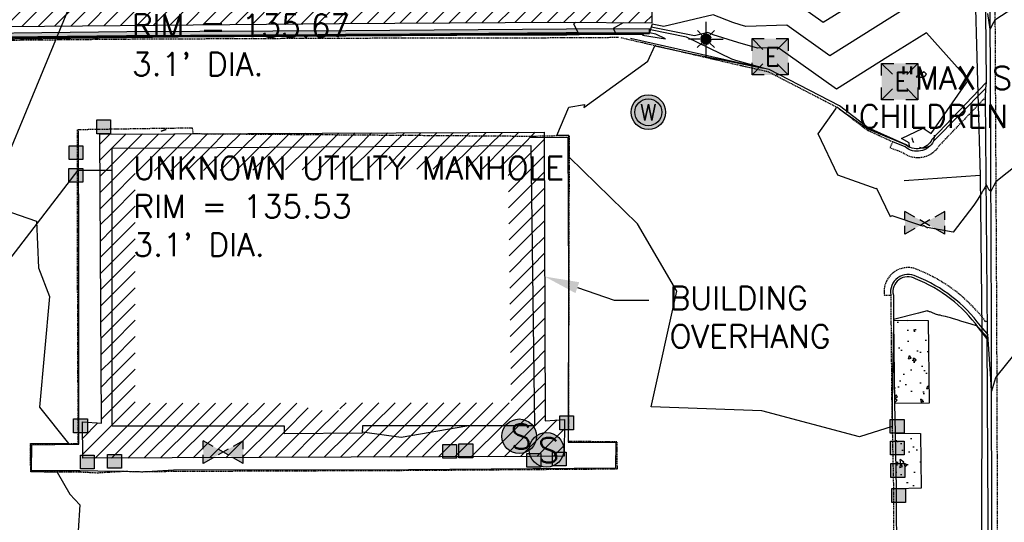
# Model space of a CAD drawing. Header units: feet. Extents: x 351431 to 355879, y 310968 to 329728.
# Tile 27 of 256: x 353860 to 354074, y 313929 to 314038. Entities that reach past the tile are written whole.
import ezdxf
from ezdxf.enums import TextEntityAlignment as Align

# ---------------------------------------------------------------- set-up
doc = ezdxf.new("R2010")
doc.units = ezdxf.units.FT
doc.header["$MEASUREMENT"] = 0
doc.linetypes.add('D25', pattern=[0.375, 0.25, -0.125])
for name, color, linetype in [('EHIST', 56, 'Continuous'), ('EHYSC', 161, 'Continuous'), ('ELIST', 3, 'Continuous'), ('ELIW', 2, 'Continuous'), ('ELTCH-EG2', 253, 'Continuous'), ('ELTCN-EG2', 251, 'Continuous'), ('ELUG', 153, 'EGASRT'), ('ELYCB-BACK', 5, 'Continuous'), ('ELYCB-FL', 2, 'Continuous'), ('ELYSC', 2, 'Continuous'), ('ELYSP', 1, 'D25'), ('ELYSW-FRONT', 1, 'Continuous'), ('ESFLP', 4, 'Continuous'), ('ESGD-MWELL', 1, 'Continuous'), ('ESIP', 41, 'Continuous'), ('ESMask', 155, 'Continuous'), ('ESUE', 2, 'Continuous'), ('ESUS', 5, 'Continuous'), ('ESUU', 13, 'Continuous'), ('ESUW', 5, 'Continuous'), ('ETFS', 6, 'Continuous'), ('ETIST', 2, 'Continuous'), ('ETU-Unknown', 3, 'Continuous')]:
    doc.layers.add(name, color=color, linetype=linetype)
doc.styles.add('ANNO-TOPO', font='simplex.shx')
doc.styles.add('L80', font='simplex', dxfattribs={"height": 4})
doc.styles.add('ROMANSM', font='romansm.shx')
doc.styles.add('SHR', font='SIMPLEX', dxfattribs={"height": 0.036328})
doc.linetypes.add('EGASRT', pattern='A,0.15,-0.07,0.15,-0.04,["G",ROMANSM,S=0.08,R=0,X=-0.005,Y=-0.04],-0.12,0.15,-0.07,0.15,-0.04,[")",ROMANSM,S=0.08,R=0,X=-0.09,Y=-0.04],-0.075', length=1.015)
pattern_1 = [(100, (353541.11, 313815.434), (5.09117, 5.09117), [0.75, -8.25]), (45, (353541.11, 313815.434), (-6.654, 3.7721), [0.6, -6.6]), (150.4514, (353541.5345, 313815.858), (-1.56283, 8.86327), [0.6374, -7.01142]), (96.1842, (353539.578, 313816.719), (8.12804, 7.1116), [1.125, -12.375]), (146.6356, (353540.256, 313817.312), (-1.45428, 13.42144), [0.9561, -10.51713]), (41.1842, (353539.578, 313816.719), (-1.4543, 13.42144), [0.9, -9.9]), (71, (353540.604, 313817.164), (6.921084, 1.98459), [0.75, -8.25]), (16, (353540.604, 313817.164), (-3.99097, 6.52508), [0.6, -6.6]), (121.4514, (353541.181, 313817.3295), (2.93012, 8.509665), [0.6374, -7.01142]), (87.5, (353541.1103, 313815.4339), (-2.471953, 2.23295), [0, -6.52, 0, -6.7, 0, -6.625]), (57.5, (353541.1103, 313815.434), (-1.33039, 4.55046), [0, -3.82, 0, -6.37, 0, -2.525]), (17.5, (353539.677, 313813.7256), (3.604125, 3.944337), [0, -2.5, 0, -7.8, 0, -10.35]), (7.5, (353539.034, 313812.9595), (2.9818, 5.110928), [0, -3.25, 0, -5.18, 0, -7.35])]

# ---------------------------------------------------------------- blocks, each defined once
blk = doc.blocks.new('ESUANCHOR')
for start, end in [(90, 115), (155, 205), (245, 270)]:
    blk.add_arc((0, 0), 0.0492, start, end)
blk = doc.blocks.new('ESUETRANS')
for p, q in [((-0.0787, 0.0787), (-0.0314, 0.0314)), ((0.0307, 0.0307), (0.0787, 0.0787)), ((-0.0787, -0.0787), (-0.0314, -0.0314)), ((0.0307, -0.0307), (0.0787, -0.0787))]:
    blk.add_line(p, q)
for points in [[(-0.0787, 0.0262), (-0.0787, 0.0787), (-0.0262, 0.0787)], [(0.0262, 0.0787), (0.0787, 0.0787), (0.0787, 0.0262)], [(-0.0787, -0.0787), (-0.0787, -0.0262)], [(0.0787, -0.0262), (0.0787, -0.0787), (0.0262, -0.0787)], [(-0.0262, -0.0787), (-0.0787, -0.0787)]]:
    blk.add_lwpolyline(points)
at = {"layer": 'ESMask'}
blk.add_solid([(-0.0787, 0.0787), (-0.0787, -0.0787), (0.0787, 0.0787), (0.0787, -0.0787)], dxfattribs=at)
at = {"style": 'L80'}
blk.add_text('E', height=0.08, dxfattribs=at).set_placement((-0.0232, -0.0394))
blk = doc.blocks.new('ESUVALVE')
for p, q in [((-0.0866, 0.0124), (-0.0866, 0.0495)), ((-0.0433, 0.0247), (-0.0866, 0.0495)), ((0.0866, 0.0495), (0.0433, 0.0247)), ((0.0866, 0.0124), (0.0866, 0.0495)), ((0.0217, -0.0124), (-0.0217, 0.0124)), ((0.0217, 0.0124), (-0.0217, -0.0124)), ((-0.0866, -0.0495), (-0.0866, -0.0124)), ((-0.0433, -0.0247), (-0.0866, -0.0495)), ((0.0866, -0.0495), (0.0433, -0.0247)), ((0.0866, -0.0495), (0.0866, -0.0124))]:
    blk.add_line(p, q)
at = {"layer": 'ESMask'}
blk.add_solid([(-0.0866, -0.0495), (-0.0866, 0.0495), (0.0866, 0.0495), (0.0866, -0.0495)], dxfattribs=at)
blk = doc.blocks.new('ESISEPTIC')
blk.add_circle((0, 0), 0.075)
at = {"layer": 'ESMask', "const_width": 0.0749}
blk.add_lwpolyline([(0.0126, -0.0353, 0.998377), (-0.0125, 0.0353, 1.001626), (0.0126, -0.0353, -0.622608)], format="xyb", dxfattribs=at)
at = {"style": 'L80'}
blk.add_text('S', height=0.108, dxfattribs=at).set_placement((-0.0378, -0.0551))
blk = doc.blocks.new('ESIMONWELL')
for radius in [0.075, 0.0586]:
    blk.add_circle((0, 0), radius)
at = {"layer": 'ESMask', "const_width": 0.075}
blk.add_lwpolyline([(0.0375, 0, 1), (-0.0375, 0, 1), (0.0375, 0, -2.762383)], format="xyb", dxfattribs=at)
at = {"style": 'SHR'}
blk.add_text('W', height=0.0703, dxfattribs=at).set_placement((0, -0.0352), align=Align.CENTER)
blk = doc.blocks.new('ESILLITE')
at = {"layer": 'ESMask'}
h = blk.add_hatch(color=256, dxfattribs=at)
edge = h.paths.add_edge_path()
edge.add_arc((0, 0), 0.0225, 0, 360)
for p, q in [((0, 0.075), (0, 0.0225)), ((-0.0159, 0.0159), (-0.0369, 0.0373)), ((0.0159, 0.016), (0.0377, 0.0382)), ((-0.0225, 0), (-0.075, 0)), ((-0.016, -0.0159), (-0.0374, -0.0369)), ((0, -0.0225), (0, -0.075)), ((0.0159, -0.0159), (0.0373, -0.0369)), ((0.0225, 0), (0.0749, 0))]:
    blk.add_line(p, q)
for start, end in [(145.5453, 169.4253), (100.655, 124.235), (55.8359, 79.345), (10.5782, 34.5257), (190.7354, 214.1926), (235.503, 259.345), (280.655, 304.414), (325.7245, 349.2682)]:
    blk.add_arc((0, 0), 0.0225, start, end)
blk = doc.blocks.new('ESIPOST')
blk.add_lwpolyline([(0.03, 0.0299), (0.03, -0.03), (-0.03, -0.03), (-0.03, 0.0299), (0.03, 0.0299)])
at = {"layer": 'ESMask'}
blk.add_solid([(-0.03, -0.03), (-0.03, 0.0299), (0.03, -0.03), (0.03, 0.0299)], dxfattribs=at)

msp = doc.modelspace()

# ---------------------------------------------------------------- hatches: boundary and pattern name
at = {"layer": 'EHIST'}
h = msp.add_hatch(dxfattribs=at)
h.set_pattern_fill('ANSI31', color=256, scale=20, style=0)
edge = h.paths.add_edge_path(flags=16)
edge.add_line((353992.16, 314041.97), (353991.42, 314111.57))
edge.add_line((353991.42, 314111.57), (353887.4, 314111.43))
edge.add_line((353887.4, 314111.43), (353886.77, 314112.14))
edge.add_line((353886.77, 314112.14), (353844.52, 314111.82))
edge.add_line((353844.52, 314111.82), (353843.81, 314110.61))
edge.add_line((353843.81, 314110.61), (353796.99, 314110.66))
edge.add_line((353796.99, 314110.66), (353773.19, 314110.68))
edge.add_line((353773.19, 314110.68), (353773.32, 314077.23))
edge.add_line((353773.32, 314077.23), (353762.78, 314077.36))
edge.add_arc((353763.06, 314074.89), 2.49, 96.6802, 182.492)
edge.add_line((353760.58, 314074.78), (353760.58, 314065.11))
edge.add_line((353760.58, 314065.11), (353768.8, 314065.2))
edge.add_line((353768.8, 314065.2), (353768.7, 314041.1))
edge.add_line((353768.7, 314041.1), (353778.08, 314041.02))
edge.add_line((353778.08, 314041.02), (353832.5, 314040.98))
edge.add_line((353832.5, 314040.98), (353881.75, 314041.4))
edge.add_line((353881.75, 314041.4), (353929.28, 314041.79))
edge.add_line((353929.28, 314041.79), (353977.28, 314042.1))
edge.add_line((353977.28, 314042.1), (353992.16, 314041.97))
edge = h.paths.add_edge_path()
edge.add_line((353997.21, 314036.93), (353996.37, 314116.58))
edge.add_line((353996.37, 314116.58), (353889.65, 314116.43))
edge.add_line((353889.65, 314116.43), (353889.01, 314117.15))
edge.add_line((353889.01, 314117.15), (353841.63, 314116.8))
edge.add_line((353841.63, 314116.8), (353840.94, 314115.61))
edge.add_line((353840.94, 314115.61), (353796.99, 314115.66))
edge.add_line((353796.99, 314115.66), (353768.17, 314115.68))
edge.add_line((353768.17, 314115.68), (353768.3, 314082.29))
edge.add_line((353768.3, 314082.29), (353762.6, 314082.36))
edge.add_arc((353763.06, 314074.89), 7.49, 93.55, 181.4345)
edge.add_line((353755.58, 314074.7), (353755.58, 314060.06))
edge.add_line((353755.58, 314060.06), (353763.78, 314060.15))
edge.add_line((353763.78, 314060.15), (353763.68, 314036.15))
edge.add_line((353763.68, 314036.15), (353778.05, 314036.02))
edge.add_line((353778.05, 314036.02), (353832.52, 314035.98))
edge.add_line((353832.52, 314035.98), (353881.8, 314036.4))
edge.add_line((353881.8, 314036.4), (353929.32, 314036.79))
edge.add_line((353929.32, 314036.79), (353977.28, 314037.1))
edge.add_line((353977.28, 314037.1), (353997.21, 314036.93))
h = msp.add_hatch(dxfattribs=at)
h.set_pattern_fill('ANSI31', color=256, scale=20, style=0)
h.paths.add_polyline_path([(353970.85, 314010.36), (353971.68, 313949.51), (353934.34, 313949.51), (353934.29, 313947.89), (353917.39, 313947.76), (353917.45, 313949.45), (353880.02, 313949.44), (353880.05, 314009.79)], flags=16)
h.paths.add_polyline_path([(353973.74, 314013.23), (353973.97, 313950.6), (353978.13, 313950.88), (353978.1, 313942.94), (353970.62, 313942.82), (353873.66, 313942.47), (353873.62, 313950.37), (353877.74, 313950.06), (353877.33, 314012.82)])
h = msp.add_hatch(dxfattribs=at)
h.set_pattern_fill('ANSI31', color=256, scale=20, style=0)
h.paths.add_polyline_path([(353965.92, 314005.33), (353966.61, 313954.51), (353929.48, 313954.51), (353929.44, 313952.86), (353922.57, 313952.8), (353922.63, 313954.45), (353885.03, 313954.44), (353885.05, 314004.82)], flags=16)
h.paths.add_polyline_path([(353970.85, 314010.36), (353971.68, 313949.51), (353934.34, 313949.51), (353934.29, 313947.89), (353917.39, 313947.76), (353917.45, 313949.45), (353880.02, 313949.44), (353880.05, 314009.79)])
at = {"layer": 'EHYSC'}
h = msp.add_hatch(dxfattribs=at)
h.set_pattern_fill('AR-CONC', color=256, style=0)
h.set_pattern_definition(pattern_1)
h.paths.add_polyline_path([(354057.08, 313972.39), (354049.55, 313972.43), (354049.75, 313954.36), (354057.3, 313954.44)])
h = msp.add_hatch(dxfattribs=at)
h.set_pattern_fill('AR-CONC', color=256, style=0)
h.set_pattern_definition(pattern_1)
h.paths.add_polyline_path([(354055.37, 313947.85), (354049.88, 313947.89), (354050.11, 313935.83), (354055.54, 313935.99)])
at = {"layer": 'ELIW'}
msp.add_hatch(color=256, dxfattribs=at).paths.add_polyline_path([(353834.07, 314033.41), (353883.21, 314033.99), (353930.74, 314034.27), (353978.62, 314034.59), (353996.59, 314034.64), (353996.59, 314035.64), (353978.62, 314035.59), (353930.74, 314035.26), (353883.2, 314034.99), (353834.06, 314034.41)])

# ---------------------------------------------------------------- linework, layer by layer
at = {"layer": 'ELIST', "flags": 128}
msp.add_lwpolyline([(353997.21, 314036.93), (353996.37, 314116.58), (353889.65, 314116.43), (353889.01, 314117.15), (353841.63, 314116.8), (353840.94, 314115.61), (353796.99, 314115.66), (353768.17, 314115.68), (353768.3, 314082.29), (353762.6, 314082.36, 0.40344), (353755.58, 314074.7), (353755.58, 314060.06), (353763.78, 314060.15), (353763.68, 314036.15), (353778.05, 314036.02), (353832.52, 314035.98), (353881.8, 314036.4), (353929.32, 314036.79), (353977.28, 314037.1)], format="xyb", close=True, dxfattribs=at)
for points in [[(353973.74, 314013.23), (353973.97, 313950.6), (353978.13, 313950.88), (353978.1, 313942.94), (353970.62, 313942.82), (353873.66, 313942.47), (353873.62, 313950.37), (353877.74, 313950.06), (353877.33, 314012.82)], [(353970.85, 314010.36), (353971.68, 313949.51), (353934.34, 313949.51), (353934.29, 313947.89), (353917.39, 313947.76), (353917.45, 313949.45), (353880.02, 313949.44), (353880.05, 314009.79)]]:
    msp.add_lwpolyline(points, close=True, dxfattribs=at)
at = {"layer": 'ELIW', "flags": 128}
msp.add_lwpolyline([(353834.07, 314033.41), (353883.21, 314033.99), (353930.74, 314034.27), (353978.62, 314034.59), (353996.59, 314034.64), (353996.59, 314035.64), (353978.62, 314035.59), (353930.74, 314035.26), (353883.2, 314034.99), (353834.06, 314034.41)], close=True, dxfattribs=at)
at = {"layer": 'ELTCH-EG2', "flags": 128}
for points, elevation in [([(354075.82, 314068.69), (354071.41, 314067.05), (354070.61, 314065.55), (354070.37, 314065.22), (354069.77, 314069.83), (354069.27, 314073.02), (354067.07, 314074.29), (354059.45, 314067.89), (354056.02, 314050.27), (354055.38, 314049.02), (354045.07, 314043.74), (354034.31, 314037), (354028.31, 314041.29), (354020.17, 314041.02), (354015.85, 314040.89), (354011.62, 314042.61), (354001.26, 314040.13), (353997.8, 314044.31), (353997.34, 314045.49), (353997.02, 314055.17)], 133), ([(354052.47, 314040.26), (354035.72, 314029.78), (354026.38, 314036.44), (354017.51, 314036.15), (354016.25, 314036.51), (354014.66, 314037.02), (354010.45, 314038.73), (353999.74, 314036.16), (353997.15, 314036.69), (353996.51, 314034.81), (353986.12, 314034.71), (353978.57, 314034.69), (353952.58, 314034.51), (353930.69, 314034.36), (353908.9, 314034.23), (353883.15, 314034.09), (353853.66, 314033.74)], 134), ([(354078.33, 314042.04), (354071.56, 314037.51), (354070.95, 314036.5), (354070.54, 314035.6), (354070.02, 314038.97)], 134), ([(353980.63, 314037.07), (353980.1, 314036.77), (353981.16, 314034.77), (353979.6, 314034.76), (353978.54, 314034.76), (353936.66, 314034.46), (353930.66, 314034.42), (353924.69, 314034.38), (353883.11, 314034.16), (353835.51, 314033.59), (353833.97, 314033.58), (353833.92, 314033.29), (353832.53, 314035.6), (353792.68, 314023.46), (353788.95, 314022.23), (353786.04, 314020.06), (353764.03, 314026.17), (353743.95, 314010.17), (353746.82, 313988.01), (353735.9, 313970.56)], 132), ([(353990.87, 314036.98), (353988.69, 314035.75), (353989.2, 314034.8), (353982.86, 314034.74), (353978.55, 314034.73), (353944.62, 314034.48), (353930.67, 314034.39), (353916.79, 314034.31), (353883.13, 314034.12), (353844.59, 314033.67), (353833.99, 314033.55), (353833.65, 314031.55), (353832.56, 314033.35), (353801.52, 314023.89), (353790.7, 314020.33), (353782.27, 314014.04), (353764.29, 314019.03), (353747.88, 314005.95), (353750.22, 313987.85), (353737.95, 313968.24)], 133), ([(354079.22, 313969.3), (354071.94, 313960.36), (354071.68, 313959.88), (354070.81, 313957.02), (354070.63, 313959.7), (354070.02, 313969.32), (354069.79, 313968.82), (354068.05, 313970.74), (354067.98, 313970.8), (354067.71, 313971.15), (354067.36, 313971.26), (354065.68, 313971.78), (354064.39, 313972.17), (354063.38, 313972.47), (354062.56, 313972.71), (354061.88, 313972.9), (354061.3, 313973.06), (354060.81, 313973.19), (354060.39, 313973.3), (354060.02, 313973.4), (354059.69, 313973.48), (354059.39, 313973.55), (354059.13, 313973.6), (354058.89, 313973.65), (354058.67, 313973.7), (354058.5, 313973.79), (354058.33, 313973.87), (354058.16, 313973.95), (354058, 313974.02), (354057.84, 313974.09), (354057.68, 313974.15), (354057.53, 313974.21), (354057.38, 313974.26), (354057.23, 313974.31), (354057.09, 313974.35), (354056.95, 313974.39), (354056.81, 313974.42), (354054.96, 313973.92), (354049.55, 313972.55), (354049.55, 313972.46), (354049.54, 313971.96), (354049.27, 313954.34), (354049.28, 313953.13), (354049.25, 313949.38), (354042.13, 313947.09), (354020.99, 313952.77), (353996.96, 313953.62), (354002.51, 313978.7), (353994.03, 313993.32), (353979.16, 314007.84), (353979.14, 314012.49), (353976.52, 314012.48), (353979.07, 314018.66), (353982.54, 314019.21), (353982.38, 314018.57), (353996.27, 314028.61), (353997.77, 314031.98), (354006.16, 314030.17), (354015.27, 314028.36), (354016.29, 314028.16), (354021.34, 314027.12), (354015.33, 314028.82), (354014.46, 314029.1), (354004.65, 314033.84), (353996.8, 314035.41), (353996.56, 314034.71), (353992.65, 314034.67), (353978.6, 314034.63), (353968.5, 314034.56), (353930.72, 314034.3), (353893.12, 314034.08), (353883.19, 314034.03), (353871.82, 314033.89), (353834.04, 314033.45)], 136), ([(353996.63, 314034.77), (353996.59, 314034.65), (353995.91, 314034.65), (353978.62, 314034.6), (353976.46, 314034.58), (353930.74, 314034.27), (353885.22, 314034.01), (353883.21, 314033.99), (353880.9, 314033.97), (353834.06, 314033.42)], 137), ([(353852.73, 314033.43), (353883.27, 314033.81), (353894.32, 314033.91), (353930.75, 314034.13), (353966.89, 314034.36), (353978.67, 314034.38), (353981.37, 314034.4), (353995.27, 314034.48), (353995.12, 314034.26), (354000.11, 314033.48), (353997.99, 314034.5), (353996.63, 314034.77)], 137), ([(354056.22, 314026.34), (354054.44, 314025.24), (354055.41, 314025.14), (354055.84, 314025.14), (354056.18, 314025.3), (354056.27, 314025.24), (354056.68, 314025.83), (354056.22, 314026.34)], 136), ([(353891.74, 314013.79), (353891.74, 314013.8), (353891.7, 314013.8), (353890.67, 314013.44), (353891.74, 314013.79)], 137), ([(353841.6, 314001.53), (353863.64, 313993.88), (353864.07, 313983.81), (353866.45, 313977.53), (353864.26, 313953.52), (353870.57, 313945.68), (353862.33, 313945.62), (353862.32, 313944.53), (353862.42, 313939.58), (353868.11, 313939.47), (353870.82, 313934.66), (353873.02, 313932.32), (353872.64, 313926.69)], 136), ([(353934.3, 313948.21), (353942.74, 313947.05), (353956.97, 313949.51)], 137)]:
    msp.add_lwpolyline(points, dxfattribs=dict(at, elevation=elevation))
at = {"layer": 'ELTCN-EG2', "elevation": 135, "flags": 128}
msp.add_lwpolyline([(354084.06, 314012.24), (354071.73, 314002.48), (354071.25, 314001.52), (354070.68, 314000.37), (354070.28, 314000.63), (354069.58, 314002.07), (354069.54, 314001.67), (354069.33, 314001.16), (354069.18, 314000.9), (354069.02, 314000.64), (354068.85, 314000.35), (354068.67, 314000.06), (354068.48, 313999.74), (354068.27, 313999.4), (354068.05, 313999.05), (354067.82, 313998.67), (354067.56, 313998.27), (354067.29, 313997.84), (354067, 313997.38), (354062.51, 313991.55), (354056.87, 313992.54), (354056.88, 313992.51), (354056.88, 313992.46), (354056.89, 313992.41), (354056.85, 313992.45), (354056.81, 313992.48), (354056.76, 313992.52), (354056.72, 313992.55), (354056.68, 313992.58), (354056.64, 313992.61), (354056.6, 313992.64), (354056.56, 313992.67), (354056.52, 313992.69), (354056.47, 313992.72), (354056.43, 313992.75), (354056.39, 313992.77), (354056.35, 313992.79), (354056.31, 313992.81), (354056.26, 313992.84), (354056.24, 313992.85), (354056.22, 313992.86), (354056.19, 313992.86), (354056.17, 313992.87), (354056.15, 313992.87), (354056.12, 313992.88), (354056.1, 313992.88), (354056.07, 313992.88), (354056.04, 313992.88), (354056.02, 313992.87), (354056, 313992.87), (354055.97, 313992.86), (354055.95, 313992.85), (354055.93, 313992.84), (354055.9, 313992.82), (354055.89, 313992.82), (354049.23, 313995.04), (354049.06, 313994.97), (354048.9, 313994.89), (354045.91, 314000.97), (354045.79, 314000.93), (354037.49, 314003.92), (354033.23, 314012.87), (354037, 314018.32), (354037.16, 314018.65), (354037.51, 314018.49), (354037.78, 314018.3), (354043.96, 314013.92), (354048.44, 314012.06), (354049.51, 314011.61), (354051.93, 314010.63), (354052.16, 314010.55), (354052.35, 314010.4), (354052.36, 314010.39), (354052.56, 314010.25), (354052.57, 314010.25), (354052.78, 314010.12), (354052.78, 314010.12), (354053, 314010), (354053, 314010), (354053.02, 314010), (354053.01, 314010.01), (354052.98, 314010.26), (354052.96, 314010.5), (354052.94, 314010.72), (354052.94, 314010.93), (354051.27, 314011.85), (354056.01, 314014.11), (354057.74, 314012.94), (354065.82, 314024.57), (354056.69, 314034.78), (354048.33, 314029.56), (354037.14, 314022.55), (354024.46, 314031.6), (354020.07, 314031.45), (354015.79, 314032.66), (354010.41, 314034.39), (354009.28, 314034.85), (354006.39, 314034.16), (353996.98, 314036.05), (353996.53, 314034.76), (353989.39, 314034.69), (353978.59, 314034.66), (353960.54, 314034.53), (353930.71, 314034.33), (353901.01, 314034.16), (353883.17, 314034.06), (353862.74, 314033.82), (353834.03, 314033.48)], dxfattribs=at)
at = {"layer": 'ELUG', "flags": 128}
for points in [[(354053.78, 315685.19), (354055.38, 315594.23), (354056.27, 315500.89), (354054.38, 315407.16), (354054.88, 315320.1), (354054.2, 315285.22), (354054.16, 315198.46), (354058.24, 315105.49), (354058.8, 315041.71), (354061.42, 314990.47), (354059.85, 314919.6), (354059.21, 314873.77), (354060.42, 314790.25), (354058.67, 314715.22), (354054.69, 314696.64), (354055.71, 314677.32), (354058.17, 314666.86), (354059.84, 314603.77), (354059.05, 314568.22), (354057.94, 314476.85), (354059.65, 314423.8), (354059.52, 314393.8), (354061.18, 314338.45), (354061.18, 314278.58), (354062.31, 314229.58), (354063.85, 314219.36), (354064.5, 314194.26), (354066.28, 314182.09), (354065.71, 314150.34), (354066.26, 314079.6), (354067.85, 314021.63), (354068.37, 314003.8), (354068.71, 313970.18), (354068.64, 313914.56), (354068.19, 313897.18), (354067.4, 313872.05), (354066.17, 313828.31), (354067.47, 313822.37), (354067.38, 313818.53), (354067.19, 313810.33), (354067.45, 313797.02), (354015.9, 313794.77), (353952.02, 313794.93), (353912.02, 313796.07), (353858.93, 313799.6), (353779.87, 313804.11), (353759.22, 313807.16), (353752.53, 313809.54), (353710.45, 313813.44), (353676.23, 313816.05), (353661.5, 313817.56), (353619.44, 313822.32), (353582.71, 313826.2), (353556.79, 313833.06), (353535.46, 313853.33), (353517.69, 313874.48), (353486.4, 313899.33), (353486.15, 313974.11), (353444.44, 313973.57), (353427.53, 313974.34), (353391.57, 313973.6), (353383.77, 313973.87), (353369.76, 313970.49), (353355.51, 313957.08), (353371.4, 313951.77), (353370.13, 313922.7), (353369.24, 313890.48), (353355.73, 313861.93), (353337.77, 313837.98), (353315.8, 313817.71), (353313.71, 313807.82), (353259.94, 313806.61), (353226.44, 313808.15), (353189.1, 313809.12), (353159.74, 313808.81), (353119.91, 313807.6), (353038.14, 313804.38), (352984.33, 313801.98), (352941.06, 313802.64), (352858.55, 313801.41), (352833.18, 313801.36), (352822.12, 313800.71), (352815.98, 313819.15), (352815.61, 313846.41), (352815.26, 313902.69)], [(354068.37, 314003.8), (354051.85, 314002.65)]]:
    msp.add_lwpolyline(points, dxfattribs=at)
at = {"layer": 'ELYCB-BACK', "flags": 128}
for points in [[(354069.38, 314054.85), (354069.64, 314024.04), (354069.52, 314022.73), (354069.43, 314020.73), (354069.85, 313969.54), (354069.76, 313968.45), (354070.1, 313916.59), (354070.16, 313915.63), (354070.11, 313913.62), (354070.07, 313872.16), (354070.08, 313870.54), (354070.21, 313869.04), (354070.24, 313841.02, -0.454857), (354028.48, 313800.83), (354010.8, 313801.95), (354004.75, 313802.3), (353971.38, 313804.15), (353965.62, 313804.44), (353917.55, 313807.18), (353876.56, 313809.32), (353871.33, 313809.7), (353837.95, 313811.33)], [(354069.64, 314024.04), (354057.89, 314011.66, -0.508816), (354052.17, 314010.59), (354049.53, 314011.68), (354044.08, 314014.17), (354037.84, 314018.97), (354022.57, 314026.85), (354015.29, 314028.46), (353992.48, 314033.59)], [(354069.76, 313968.45), (354067.97, 313970.79, 0.145144), (354054.29, 313981.38, 0.665142), (354049.51, 313977.87), (354049.55, 313972.43), (354049.75, 313954.36), (354049.88, 313947.89), (354050.11, 313935.83), (354050.18, 313919.44, 0.30577), (354053.91, 313910.37, 0.322502), (354061.63, 313909.53, 0.143242), (354070.1, 313916.59)]]:
    msp.add_lwpolyline(points, format="xyb", dxfattribs=at)
at = {"layer": 'ELYCB-FL'}
msp.add_lwpolyline([(353712.91, 313847.4, 0.354987), (353751.75, 313814.46), (353783.82, 313813.04), (353831.8, 313810.95), (353837.87, 313810.55), (353871.39, 313809.04), (353876.56, 313808.71), (353917.58, 313806.47), (353965.68, 313803.79), (353971.37, 313803.41), (354004.71, 313801.55), (354010.85, 313801.29), (354028.44, 313800.32, 0.453109), (354071.09, 313841.08), (354071.13, 313871.58), (354070.91, 313916.39), (354070.77, 313971.82), (354070.6, 314023.94), (354070.44, 314054.92), (354070.12, 314102.3), (354069.96, 314148.12), (354069.78, 314180.1), (354069.56, 314230.01)], format="xyb", dxfattribs=at)
at = {"layer": 'ELYCB-FL', "flags": 128}
for points in [[(354069.52, 314022.73), (354058.23, 314011.25, -0.486259), (354052.04, 314010.06), (354049.37, 314011.1)], [(354069.85, 313969.54), (354068.38, 313971.18, 0.142771), (354054.53, 313981.9, 0.623131), (354048.94, 313977.87)]]:
    msp.add_lwpolyline(points, format="xyb", dxfattribs=at)
at = {"layer": 'ELYSC', "flags": 128}
for points in [[(354049.55, 313972.43), (354057.08, 313972.39), (354057.3, 313954.44), (354049.75, 313954.36)], [(354049.88, 313947.89), (354055.37, 313947.85), (354055.54, 313935.99), (354050.11, 313935.83)]]:
    msp.add_lwpolyline(points, dxfattribs=at)
at = {"layer": 'ELYSP', "flags": 128}
for points in [[(354000.61, 315104.6), (354044.79, 315105.14), (354044.36, 315153.55), (354044.3, 315202.67), (354043.95, 315257.45, -0.587512), (354050.72, 315264.72), (354073.06, 315264.5), (354073.54, 315249.58), (354073.84, 315197.04), (354074.16, 315144.05), (354073.69, 315113.28), (354073.14, 315081.47), (354069.79, 315045.4), (354066.74, 315038.04), (354066.95, 315027.75), (354067.09, 314985.82), (354067.25, 314933.7), (354067.59, 314881.29), (354067.75, 314834.04), (354068.04, 314787.4), (354068.24, 314748.35), (354068.29, 314696.99), (354068.62, 314649.52), (354068.78, 314623.22), (354068.89, 314604.49), (354069.02, 314555.32), (354069.36, 314509.26), (354069.5, 314457.75), (354069.82, 314407.77), (354070.13, 314357.09), (354070.2, 314337.06), (354070.38, 314284.84), (354070.65, 314230.04), (354070.88, 314180.02), (354071.06, 314148.11), (354071.22, 314102.27), (354071.47, 314054.95), (354071.62, 314023.99), (354071.9, 313971.76), (354072.09, 313916.15), (354072.02, 313871.9), (354072.19, 313840.96, -0.455403), (354028.35, 313799.04), (354010.74, 313799.95), (354004.75, 313800.38), (353971.3, 313802.28), (353965.78, 313802.74), (353936.37, 313804.43), (353917.51, 313805.45), (353904.55, 313806.09), (353876.62, 313807.42), (353871.35, 313807.78), (353837.96, 313809.29), (353831.75, 313809.57), (353751.59, 313813.07, -0.36264), (353711.75, 313847.3), (353711.03, 313851.95), (353710.32, 313855.77)], [(353784.33, 313941.49), (353787.51, 313941.55), (353787.44, 313955.06), (353784.97, 313955.09), (353789.89, 313967.45), (353804.18, 313991.09, -0.087681), (353832.09, 314020.58), (353843.51, 314029.48), (353849.55, 314033.14), (353883.39, 314033.45), (353930.79, 314033.66), (353978.82, 314033.75), (353989.93, 314033.83)], [(354069.43, 314020.73), (354059.4, 314010.25, -0.445494), (354051.58, 314008.76), (354048.79, 314009.82), (354049.37, 314011.1), (354043.82, 314013.65), (354037.5, 314018.48), (354022.41, 314026.3), (354015.2, 314027.92), (353990.45, 314033.69)], [(354069.71, 313972.11), (354069.53, 313972.09, 0.137018), (354055.15, 313983.22, 0.618406), (354047.56, 313977.88), (354048.94, 313977.87), (354049.15, 313954.34), (354049.53, 313935.91), (354049.58, 313919.35), (354048.23, 313919.39, 0.303073), (354052.73, 313908.7, 0.315411), (354062.49, 313907.76, 0.147959), (354070.11, 313913.62), (354070.07, 313872.16, 0.23109), (354063.29, 313874.7), (354053.21, 313874.5, 0.507335), (354047.92, 313867.09), (354049.2, 313867.23), (354048.83, 313855.46, -0.168142), (354044.14, 313841.28), (354041.6, 313837.5), (354031.89, 313833.84, 0.365292), (354008.91, 313816.89), (354007.99, 313808.77), (354005.13, 313808.22), (353971.72, 313810.19), (353970.67, 313810.28), (353971.09, 313821.61), (353918.59, 313823.06), (353872.53, 313824.37), (353872.05, 313815.63), (353833.77, 313817.49), (353833.64, 313818.48), (353830.33, 313818.36), (353830.67, 313818.67), (353818.88, 313847.25), (353812.81, 313861.05), (353811.62, 313863.86), (353795.87, 313899.95)]]:
    msp.add_lwpolyline(points, format="xyb", dxfattribs=at)
msp.add_lwpolyline([(353970.64, 314012.37), (353979.17, 314012.53), (353979.1, 313980.76), (353978.99, 313946.19), (353989.53, 313946.07), (353989.56, 313940.09), (353944.32, 313939.77), (353893.38, 313939.57), (353886.4, 313939.47), (353882.59, 313939.58), (353876.84, 313939.24), (353872.64, 313939.45), (353862.37, 313939.49), (353862.28, 313945.66), (353872.67, 313945.68), (353872.52, 313986.25), (353872.52, 314013.81), (353891.75, 314014.12), (353897.39, 314014.17), (353897.56, 314012.92)], close=True, dxfattribs=at)
at = {"layer": 'ELYSW-FRONT', "flags": 128}
msp.add_lwpolyline([(353970.68, 314012.17), (353978.91, 314012.06), (353979.02, 313980.65), (353978.95, 313945.96), (353989.3, 313945.97), (353989.24, 313940.32), (353944.33, 313939.96), (353893.37, 313939.87), (353886.4, 313939.47), (353882.59, 313939.58), (353876.95, 313939.64), (353873.01, 313939.7), (353872.61, 313939.71), (353862.51, 313939.72), (353862.6, 313945.4), (353872.66, 313945.52), (353872.81, 313945.51), (353872.77, 313986.25), (353872.7, 314013.49)], dxfattribs=at)
at = {"layer": 'ETIST', "linetype": 'ByBlock', "lineweight": -2}
msp.add_line((353988.97, 313976.74), (353996.47, 313976.74), dxfattribs=at)
msp.add_lwpolyline([(353980.95, 313979.49), (353988.97, 313976.74)], dxfattribs=at)
at = {"layer": 'ETIST'}
msp.add_solid([(353980.54, 313978.3), (353973.85, 313981.91), (353981.35, 313980.67)], dxfattribs=at)
at = {"layer": 'ETU-Unknown', "linetype": 'ByBlock', "lineweight": -2}
msp.add_line((353872.63, 314004.96), (353880.13, 314004.96), dxfattribs=at)
for points in [[(353846.38, 313981.65), (353872.33, 314044.16)], [(353845.36, 313969.52), (353872.63, 314004.96)]]:
    msp.add_lwpolyline(points, dxfattribs=at)

# ---------------------------------------------------------------- block references
at = {"layer": 'ESFLP', "xscale": 50, "yscale": 50, "zscale": 50}
msp.add_blockref('ESILLITE', (354008.85, 314033.42), dxfattribs=at)
at = {"layer": 'ESGD-MWELL', "xscale": 50, "yscale": 50, "zscale": 50}
msp.add_blockref('ESIMONWELL', (353996.36, 314017.56), dxfattribs=at)
at = {"layer": 'ESIP', "xscale": 50, "yscale": 50, "zscale": 50}
for p in [(353878.2, 314014.38), (353872.19, 314008.79), (353872.16, 314003.88), (353873.15, 313949.5), (353978.65, 313950.14), (354050.34, 313949.39), (354050.36, 313944.68), (353953.24, 313943.97), (353956.76, 313944.06), (353874.64, 313941.65), (353880.55, 313941.81), (353971.52, 313942), (353977.06, 313942.28), (354050.48, 313939.8), (354050.67, 313934.39)]:
    msp.add_blockref('ESIPOST', p, dxfattribs=at)
at = {"layer": 'ESUE', "xscale": 50, "yscale": 50, "zscale": 50}
for p in [(354022.78, 314029.61), (354050.9, 314024.22)]:
    msp.add_blockref('ESUETRANS', p, dxfattribs=at)
at = {"layer": 'ESUS', "xscale": 50, "yscale": 50, "zscale": 50}
for p in [(353968.34, 313947.23), (353974.28, 313944.28)]:
    msp.add_blockref('ESISEPTIC', p, dxfattribs=at)
at = {"layer": 'ESUU', "xscale": 50.00000000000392, "yscale": 50.00000000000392, "zscale": 50.00000000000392, "rotation": 96.94141751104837}
msp.add_blockref('ESUANCHOR', (354055.98, 314012.29), dxfattribs=at)
at = {"layer": 'ESUW', "xscale": 50, "yscale": 50, "zscale": 50}
for p in [(354056.35, 313993.55), (353904.13, 313943.8)]:
    msp.add_blockref('ESUVALVE', p, dxfattribs=at)

# ---------------------------------------------------------------- texts
at = {"layer": 'ETFS', "insert": (354107.82, 314027.52), "char_height": 5, "width": 80.997, "attachment_point": 3, "style": 'ANNO-TOPO'}
msp.add_mtext('"MAX SPEED 25"\\P"CHILDREN AT PLAY"\\P SIGN', dxfattribs=at)
at = {"layer": 'ETIST', "insert": (354000.97, 313979.74), "char_height": 5, "attachment_point": 1, "style": 'ANNO-TOPO'}
msp.add_mtext('BUILDING\\POVERHANG', dxfattribs=at)
at = {"layer": 'ETU-Unknown', "char_height": 5, "attachment_point": 1, "style": 'ANNO-TOPO'}
for s, insert in [("UNKNOWN UTILITY MANHOLE\\PRIM = 135.67\\P3.1' DIA. ", (353884.33, 314047.16)), ("UNKNOWN UTILITY MANHOLE\\PRIM = 135.53\\P3.1' DIA. ", (353884.63, 314007.96))]:
    msp.add_mtext(s, dxfattribs=dict(at, insert=insert))

doc.saveas('drawing.dxf')
